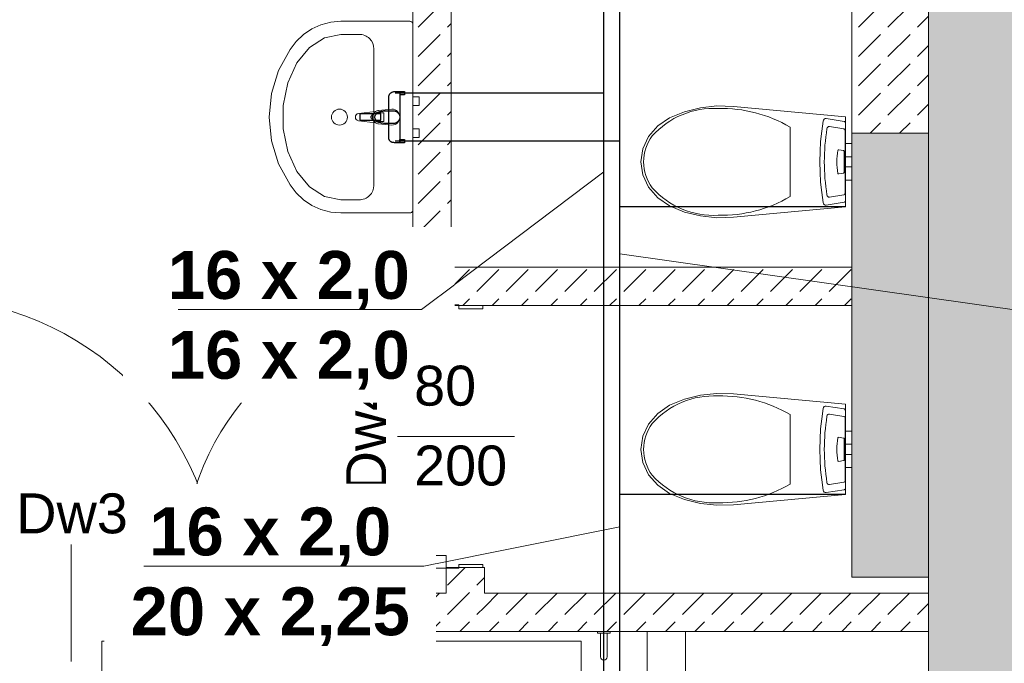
# Model space of a CAD drawing. Header units: millimetres. Extents: x 922208 to 1069538, y -182208 to -99877.
# Tile 237 of 256: x 991896 to 994978, y -137922 to -135907. Entities that reach past the tile are written whole.
import ezdxf
from ezdxf import colors
from ezdxf.entities.mleader import LeaderData, LeaderLine
from ezdxf.lldxf.tags import DXFTag
from ezdxf.math import Vec2, Vec3

# ---------------------------------------------------------------- set-up
doc = ezdxf.new("R2010")
doc.units = ezdxf.units.MM
doc.header["$MEASUREMENT"] = 0
doc.linetypes.add('DASHED2', pattern=[0.09525, 0.0635, -0.03175])
doc.linetypes.add('HIDDEN', pattern=[20, 10, -10])
for name, color, linetype, lineweight, true_color in [('IS_Działka wody ciepłej', 1, 'DASHED2', 30, 0xff0000), ('IS_Działka wody zimnej', 5, 'Continuous', 30, 0x0000ff), ('Nowe_220-A Ściany_Nr_pióra__45', 7, 'Continuous', 15, 0x40a5ff)]:
    doc.layers.add(name, color=color, linetype=linetype, lineweight=lineweight, true_color=true_color)
doc.layers.add('IS_Odbiorniki', color=7, linetype='SOLID')
for name, color, linetype, lineweight in [('IS_POWRÓT', 5, 'HIDDEN', 30), ('Nowe_0_Nr_pióra__75', 6, 'Continuous', 15), ('Nowe_220-A Ściany_Nr_pióra__1', 7, 'Continuous', 13), ('Nowe_220-A Ściany_Nr_pióra__169', 7, 'Continuous', 5), ('Nowe_220-A Ściany_Nr_pióra__19', 255, 'Continuous', 0), ('Nowe_220-A Ściany_Nr_pióra__23', 7, 'Continuous', 15), ('Nowe_220-A Ściany_Nr_pióra__27', 7, 'Continuous', 25), ('Nowe_220-A Ściany_Nr_pióra__3', 7, 'Continuous', 13), ('Nowe_220-A Ściany_Nr_pióra__7', 7, 'Continuous', 13), ('Nowe_450-K Stropy_Nr_pióra__20', 1, 'Continuous', 13), ('Nowe_450-K Stropy_Nr_pióra__27', 7, 'Continuous', 25)]:
    doc.layers.add(name, color=color, linetype=linetype, lineweight=lineweight)
doc.styles.add('I_Romans', font='arial.ttf', dxfattribs={"height": 15})
doc.styles.add('STYL_AUTOMATYCZNY_1', font='arial.ttf')
tags = doc.linetypes.add('SOLID', pattern=[10, 10, 0]).pattern_tags.tags
tags[6:7] = [DXFTag(74, 4), DXFTag(75, 0), DXFTag(340, '0'), DXFTag(46, 0.0), DXFTag(50, 0.0), DXFTag(44, 0.0), DXFTag(45, 0.0)]
tags[4:5] = [DXFTag(74, 4), DXFTag(75, 0), DXFTag(340, '0'), DXFTag(46, 0.0), DXFTag(50, 0.0), DXFTag(44, 0.0), DXFTag(45, 0.0)]
pattern_1 = [(45, (889452.8, -161761.4), (-91.92388, 91.92388), [97.5, -32.5]), (45, (889452.8, -161669.48), (-91.92388, 91.92388), [97.5, -32.5])]

# ---------------------------------------------------------------- blocks, each defined once
blk = doc.blocks.new('parter01')
at = {"layer": 'Nowe_220-A Ściany_Nr_pióra__169', "linetype": 'Continuous', "lineweight": 0}
h = blk.add_hatch(dxfattribs=at)
h.set_pattern_fill('BETON', scale=10, style=0, pattern_type=2)
h.set_pattern_definition(pattern_1)
h.paths.add_polyline_path([(993246.55073, -110130.02068), (993246.55073, -109070.02068), (993126.55073, -109070.02068), (993126.55073, -110130.02068)])
h = blk.add_hatch(dxfattribs=at)
h.set_pattern_fill('BETON', scale=10, style=0, pattern_type=2)
h.set_pattern_definition(pattern_1)
h.paths.add_polyline_path([(994500.39011, -109710.02068), (994500.39011, -109230.02068), (994740.39011, -109230.02068), (994740.39011, -109710.02068)])
h = blk.add_hatch(dxfattribs=at)
h.set_pattern_fill('BETON', scale=10, style=0, pattern_type=2)
h.set_pattern_definition(pattern_1)
h.paths.add_polyline_path([(993246.55073, -110130.02068), (993126.55073, -110250.02068), (993246.55073, -110250.02068)])
h = blk.add_hatch(dxfattribs=at)
h.set_pattern_fill('BETON', scale=10, style=0, pattern_type=2)
h.set_pattern_definition(pattern_1)
h.paths.add_polyline_path([(993126.55073, -110130.02068), (993126.55073, -110250.02068), (993246.55073, -110130.02068)])
h = blk.add_hatch(dxfattribs=at)
h.set_pattern_fill('BETON', scale=10, style=0, pattern_type=2)
h.set_pattern_definition(pattern_1)
h.paths.add_polyline_path([(993246.55073, -110250.02068), (994500.39011, -110250.02068), (994500.39011, -110130.02068), (993246.55073, -110130.02068)])
h = blk.add_hatch(dxfattribs=at)
h.set_pattern_fill('BETON', scale=10, style=0, pattern_type=2)
h.set_pattern_definition(pattern_1)
h.paths.add_polyline_path([(993230.39011, -111270.02068), (993350.39011, -111270.02068), (993350.39011, -111070.02069), (993230.39011, -111070.02069)])
h = blk.add_hatch(dxfattribs=at)
h.set_pattern_fill('BETON', scale=10, style=0, pattern_type=2)
h.set_pattern_definition(pattern_1)
h.paths.add_polyline_path([(993230.39011, -111150.02069), (992516.55073, -111150.02069), (992516.55073, -111270.02068), (993230.39011, -111270.02068)])
h = blk.add_hatch(dxfattribs=at)
h.set_pattern_fill('BETON', scale=10, style=0, pattern_type=2)
h.set_pattern_definition(pattern_1)
h.paths.add_polyline_path([(994740.39011, -111270.02068), (994740.39011, -111150.02068), (993350.39011, -111150.02068), (993350.39011, -111270.02068)])
at = {"layer": 'Nowe_220-A Ściany_Nr_pióra__19', "linetype": 'Continuous', "lineweight": 0}
for points in [[(994740.39011, -107210.02068), (994740.39011, -112850.02068), (995140.39011, -112850.02068), (995140.39011, -107210.02068)], [(994740.39011, -111100.02068), (994740.39011, -109710.02068), (994500.39011, -109710.02068), (994500.39011, -111100.02068)]]:
    blk.add_hatch(color=255, dxfattribs=at).paths.add_polyline_path(points)
at = {"layer": 'Nowe_0_Nr_pióra__75', "color": 6, "linetype": 'Continuous', "lineweight": 0}
for p, q in [((992850.0465, -109411.42478), (992802.71483, -109442.05954)), ((992901.55073, -109400.92978), (992850.0465, -109411.42478)), ((992957.80073, -109400.92978), (992901.55073, -109400.92978)), ((992802.71483, -109442.05954), (992763.39026, -109490.35222)), ((993004.67573, -109446.38432), (993004.67573, -109873.65705)), ((992763.39026, -109490.35222), (992735.25863, -109552.39043)), ((992735.25863, -109552.39043), (992720.599, -109623.1482)), ((992720.599, -109623.1482), (992720.599, -109696.89317)), ((993021.14472, -109646.42068), (993036.01532, -109646.42068)), ((993036.01532, -109646.42068), (993036.01532, -109673.62068)), ((993036.01532, -109673.62068), (993021.14472, -109673.62068)), ((994307.34698, -109800.02068), (994307.34698, -109691.07924)), ((994475.64272, -109696.96454), (994430.56729, -109689.71714)), ((992720.599, -109696.89317), (992735.25863, -109767.65094)), ((994479.32147, -109898.93194), (994479.32147, -109701.10943)), ((994480.39011, -109743.02068), (994480.39011, -109759.7156)), ((994480.39011, -109743.02068), (994500.39011, -109743.02068)), ((994500.39011, -109743.02068), (994500.39011, -109759.7156)), ((992735.25863, -109767.65094), (992763.39026, -109829.68915)), ((994474.97699, -109764.67333), (994459.51589, -109762.18786)), ((994476.23873, -109833.66915), (994476.23873, -109766.37221)), ((994480.39011, -109759.7156), (994480.39011, -109784.02068)), ((994480.39011, -109784.02068), (994480.39011, -109788.70698)), ((994480.39011, -109784.02068), (994500.39011, -109784.02068)), ((994500.39011, -109759.7156), (994500.39011, -109784.02068)), ((994500.39011, -109784.02068), (994500.39011, -109788.70698)), ((994307.34612, -109908.96261), (994307.34698, -109800.02068)), ((994480.39011, -109788.70698), (994480.39011, -109800.02068)), ((994480.39011, -109800.02068), (994480.39011, -109811.33439)), ((994480.39011, -109811.33439), (994480.39011, -109816.02068)), ((994500.39011, -109788.70698), (994500.39011, -109800.02068)), ((994500.39011, -109800.02068), (994500.39011, -109811.33439)), ((994500.39011, -109811.33439), (994500.39011, -109816.02068)), ((992763.39026, -109829.68915), (992802.71483, -109877.98183)), ((994459.51589, -109837.85351), (994474.97699, -109835.36804)), ((994480.39011, -109816.02068), (994500.39011, -109816.02068)), ((994480.39011, -109816.02068), (994480.39011, -109840.32577)), ((994480.39011, -109840.32577), (994480.39011, -109857.02068)), ((994500.39011, -109816.02068), (994500.39011, -109840.32577)), ((994500.39011, -109840.32577), (994500.39011, -109857.02068)), ((994480.39011, -109857.02068), (994500.39011, -109857.02068)), ((992802.71483, -109877.98183), (992850.0465, -109908.61659)), ((994430.56729, -109910.32423), (994475.64272, -109903.07682)), ((992850.0465, -109908.61659), (992901.55073, -109919.11159)), ((992901.55073, -109919.11159), (992957.80073, -109919.11159)), ((994307.34698, -110700.02068), (994307.34698, -110591.07924)), ((994475.64272, -110596.96454), (994430.56729, -110589.71714)), ((994479.32147, -110798.93194), (994479.32147, -110601.10943)), ((994480.39011, -110643.02068), (994480.39011, -110659.7156)), ((994480.39011, -110643.02068), (994500.39011, -110643.02068)), ((994500.39011, -110643.02068), (994500.39011, -110659.7156)), ((994474.97699, -110664.67333), (994459.51589, -110662.18786)), ((994476.23873, -110733.66915), (994476.23873, -110666.37221)), ((994480.39011, -110659.7156), (994480.39011, -110684.02068)), ((994500.39011, -110659.7156), (994500.39011, -110684.02068)), ((994307.34612, -110808.96261), (994307.34698, -110700.02068)), ((994480.39011, -110684.02068), (994480.39011, -110688.70698)), ((994480.39011, -110684.02068), (994500.39011, -110684.02068)), ((994480.39011, -110688.70698), (994480.39011, -110700.02068)), ((994480.39011, -110700.02068), (994480.39011, -110711.33439)), ((994500.39011, -110684.02068), (994500.39011, -110688.70698)), ((994500.39011, -110688.70698), (994500.39011, -110700.02068)), ((994500.39011, -110700.02068), (994500.39011, -110711.33439)), ((994459.51589, -110737.85351), (994474.97699, -110735.36804)), ((994480.39011, -110711.33439), (994480.39011, -110716.02068)), ((994480.39011, -110716.02068), (994500.39011, -110716.02068)), ((994480.39011, -110716.02068), (994480.39011, -110740.32577)), ((994500.39011, -110711.33439), (994500.39011, -110716.02068)), ((994500.39011, -110716.02068), (994500.39011, -110740.32577)), ((994480.39011, -110740.32577), (994480.39011, -110757.02068)), ((994480.39011, -110757.02068), (994500.39011, -110757.02068)), ((994500.39011, -110740.32577), (994500.39011, -110757.02068)), ((994430.56729, -110810.32423), (994475.64272, -110803.07682)), ((993734.39011, -111275.02068), (993714.39011, -111275.02068))]:
    blk.add_line(p, q, dxfattribs=at)
for points in [[(992901.55073, -109960.02068), (993117.17573, -109960.02068), (993118.80368, -109959.88257), (993120.38217, -109959.47244), (993121.86323, -109958.80273), (993123.20186, -109957.89382), (993124.3574, -109956.7733), (993125.29472, -109955.47523), (993125.98535, -109954.03905), (993126.4083, -109952.5084), (993126.55073, -109950.92978), (993126.55073, -109660.02068), (993126.55073, -109369.11159), (993126.4083, -109367.53297), (993125.98535, -109366.00232), (993125.29472, -109364.56614), (993124.3574, -109363.26807), (993123.20186, -109362.14755), (993121.86323, -109361.23864), (993120.38217, -109360.56893), (993118.80368, -109360.1588), (993117.17573, -109360.02068), (992901.55073, -109360.02068), (992869.78621, -109362.68512), (992838.96535, -109370.59927), (992810.00379, -109383.52802), (992783.76193, -109401.08728), (992761.01935, -109422.7554), (992742.4517, -109447.88865), (992706.31008, -109513.96484), (992684.06179, -109585.581), (992676.55073, -109660.02068), (992684.06179, -109734.46037), (992706.31008, -109806.07652), (992742.4517, -109872.15272), (992761.01935, -109897.28597), (992783.76193, -109918.95409), (992810.00379, -109936.51335), (992838.96535, -109949.4421), (992869.78621, -109957.35625)], [(993126.55073, -109596.52068), (993126.55073, -109623.52068), (993146.55073, -109623.52068), (993146.55073, -109596.52068)], [(994026.96471, -109630.59704), (993977.21804, -109643.00216), (993930.28, -109662.02306), (993893.08443, -109687.62084), (993864.56632, -109720.66364), (993846.60656, -109758.97215), (993840.38954, -109800.02068), (993846.60656, -109841.06922), (993864.56632, -109879.37773), (993893.08443, -109912.42053), (993930.28, -109938.01831), (993977.21804, -109957.03921), (994026.96471, -109969.44433), (994078.31053, -109974.93206), (994130.00711, -109973.36899), (994480.39011, -109940.99548), (994480.39011, -109659.04589), (994130.00711, -109626.67238), (994078.31053, -109625.10931)], [(994406.38705, -109704.20341), (994403.06931, -109736.01561), (994401.0755, -109767.98005), (994400.41037, -109800.02068), (994401.0755, -109832.06132), (994403.06931, -109864.02576), (994406.38705, -109895.83796), (994411.02083, -109927.42227), (994412.20886, -109930.92449), (994414.41605, -109933.66095), (994417.32867, -109935.24268), (994420.53271, -109935.44485), (994476.71165, -109926.41218), (994478.15503, -109925.85887), (994479.34123, -109924.7454), (994480.11927, -109923.21351), (994480.39011, -109921.45818), (994480.39011, -109678.58319), (994480.11927, -109676.82786), (994479.34123, -109675.29597), (994478.15503, -109674.1825), (994476.71165, -109673.62919), (994420.53271, -109664.59652), (994417.32867, -109664.79869), (994414.41605, -109666.38042), (994412.20886, -109669.11688), (994411.02083, -109672.6191)], [(993126.55073, -109696.52068), (993126.55073, -109723.52068), (993146.55073, -109723.52068), (993146.55073, -109696.52068)], [(994026.96471, -110530.59704), (993977.21804, -110543.00216), (993930.28, -110562.02306), (993893.08443, -110587.62084), (993864.56632, -110620.66364), (993846.60656, -110658.97215), (993840.38954, -110700.02068), (993846.60656, -110741.06922), (993864.56632, -110779.37773), (993893.08443, -110812.42053), (993930.28, -110838.01831), (993977.21804, -110857.03921), (994026.96471, -110869.44433), (994078.31053, -110874.93206), (994130.00711, -110873.36899), (994480.39011, -110840.99548), (994480.39011, -110559.04589), (994130.00711, -110526.67238), (994078.31053, -110525.10931)], [(994406.38705, -110604.20341), (994403.06931, -110636.01561), (994401.0755, -110667.98005), (994400.41037, -110700.02068), (994401.0755, -110732.06132), (994403.06931, -110764.02576), (994406.38705, -110795.83796), (994411.02083, -110827.42227), (994412.20886, -110830.92449), (994414.41605, -110833.66095), (994417.32867, -110835.24268), (994420.53271, -110835.44485), (994476.71165, -110826.41218), (994478.15503, -110825.85887), (994479.34123, -110824.7454), (994480.11927, -110823.21351), (994480.39011, -110821.45818), (994480.39011, -110578.58319), (994480.11927, -110576.82786), (994479.34123, -110575.29597), (994478.15503, -110574.1825), (994476.71165, -110573.62919), (994420.53271, -110564.59652), (994417.32867, -110564.79869), (994414.41605, -110566.38042), (994412.20886, -110569.11688), (994411.02083, -110572.6191)], [(993860.39011, -111433.02068), (993860.39011, -111270.02068), (993980.39011, -111270.02068), (993980.39011, -111433.02068)]]:
    blk.add_lwpolyline(points, close=True, dxfattribs=at)
for points in [[(993060.92573, -109635.02068), (993018.97292, -109639.02068, 0.1210195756), (993009.45947, -109642.29092), (992956.52573, -109648.92068, 0.8825662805), (992956.52573, -109671.12068), (993009.45947, -109677.75045, 0.1210195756), (993018.97292, -109681.02068), (993060.92573, -109685.02068, 1)], [(993744.39011, -111270.02068), (993704.39011, -111270.02068), (993704.39011, -111275.02068), (993714.39011, -111275.02068), (993714.39011, -111350.02068, 1), (993734.39011, -111350.02068), (993734.39011, -111275.02068), (993744.39011, -111275.02068)]]:
    blk.add_lwpolyline(points, format="xyb", close=True, dxfattribs=at)
blk.add_circle((992896.87073, -109660.02068), 25, dxfattribs=at)
for centre, radius, start, end in [((993020.87284, -109660.02068), 21.08577, 122.77102538, 237.22897462), ((993021.14472, -109660.02068), 13.6, 90, 270)]:
    blk.add_arc(centre, radius, start, end, dxfattribs=at)
for centre, major_axis, ratio, start_param, end_param in [((992957.80073, -109446.38432), (46.875, 0), 0.9696969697, 0, 1.5707963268), ((994068.08663, -109889.48117), (257.05591, 0), 0.9993765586, 1.5150650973, 2.4156536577), ((994092.45323, -110058.11614), (425.51562, 0), 0.9993765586, 1.0413915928, 1.594412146), ((994429.49038, -109697.41523), (0, 7.8014), 0.8510638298, 6.1202689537, 7.720389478), ((993987.6349, -109800.8335), (138.60813, 0), 0.9993765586, 2.5090881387, 3.1357319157), ((994879.42367, -109800.02068), (0, 546.32491), 0.8510638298, 1.3799272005, 1.7616654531), ((994475.74478, -109701.16583), (0, 4.203), 0.8510638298, 4.7258079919, 6.3117214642), ((994615.51561, -109800.02068), (0, 189.78876), 0.8510638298, 1.3799219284, 1.7616707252), ((994459.17719, -109764.97187), (0, 2.8123), 0.8510638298, 6.1411985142, 7.5065936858), ((994474.77915, -109766.37252), (0, 1.71502), 0.8510638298, 4.7125655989, 6.1472157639), ((993987.63187, -109799.20885), (138.6051, 0), 0.9993765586, 3.1474535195, 3.7740972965), ((994459.17719, -109835.0695), (0, 2.8123), 0.8510638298, 1.9181842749, 3.2835794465), ((994474.77915, -109833.66885), (0, 1.71502), 0.8510638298, 3.2775621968, 4.7122123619), ((992957.80073, -109873.65705), (46.875, 0), 0.9696969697, 4.7123889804, 6.2831853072), ((994068.08663, -109710.5602), (257.05581, 0), 0.9993765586, 3.867527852, 4.7681164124), ((994429.49038, -109902.62614), (0, 7.8014), 0.8510638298, 1.7043884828, 3.3045090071), ((994475.74478, -109898.87554), (0, 4.203), 0.8510638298, 3.1130564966, 4.6989699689), ((994092.45323, -109541.92523), (425.5156, 0), 0.9993765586, 4.6887708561, 5.2417914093), ((994068.08663, -110789.48117), (257.05591, 0), 0.9993765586, 1.5150650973, 2.4156536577), ((994092.45323, -110958.11614), (425.51562, 0), 0.9993765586, 1.0413915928, 1.594412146), ((994879.42367, -110700.02068), (0, 546.32491), 0.8510638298, 1.3799272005, 1.7616654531), ((994429.49038, -110597.41523), (0, 7.8014), 0.8510638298, 6.1202689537, 7.720389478), ((994475.74478, -110601.16583), (0, 4.203), 0.8510638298, 4.7258079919, 6.3117214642), ((993987.6349, -110700.8335), (138.60813, 0), 0.9993765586, 2.5090881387, 3.1357319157), ((994615.51561, -110700.02068), (0, 189.78876), 0.8510638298, 1.3799219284, 1.7616707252), ((994459.17719, -110664.97187), (0, 2.8123), 0.8510638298, 6.1411985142, 7.5065936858), ((994474.77915, -110666.37252), (0, 1.71502), 0.8510638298, 4.7125655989, 6.1472157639), ((993987.63187, -110699.20885), (138.6051, 0), 0.9993765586, 3.1474535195, 3.7740972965), ((994459.17719, -110735.0695), (0, 2.8123), 0.8510638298, 1.9181842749, 3.2835794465), ((994474.77915, -110733.66885), (0, 1.71502), 0.8510638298, 3.2775621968, 4.7122123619), ((994068.08663, -110610.5602), (257.05581, 0), 0.9993765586, 3.867527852, 4.7681164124), ((994475.74478, -110798.87554), (0, 4.203), 0.8510638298, 3.1130564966, 4.6989699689), ((994092.45323, -110441.92523), (425.5156, 0), 0.9993765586, 4.6887708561, 5.2417914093), ((994429.49038, -110802.62614), (0, 7.8014), 0.8510638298, 1.7043884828, 3.3045090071)]:
    blk.add_ellipse(centre, major_axis=major_axis, ratio=ratio, start_param=start_param, end_param=end_param, dxfattribs=at)
at = {"layer": 'Nowe_220-A Ściany_Nr_pióra__1', "color": 7, "linetype": 'Continuous', "lineweight": 0, "flags": 128}
blk.add_lwpolyline([(994500.39011, -109710.02068), (994740.39011, -109710.02068), (994740.39011, -109230.02068), (994500.39011, -109230.02068)], close=True, dxfattribs=at)
at = {"layer": 'Nowe_220-A Ściany_Nr_pióra__23', "color": 7, "linetype": 'Continuous', "lineweight": 0}
for p, q in [((993270.39011, -110248.02068), (993230.39011, -110248.02068)), ((993230.39011, -110248.02068), (993230.39011, -110250.02068)), ((993230.39011, -110250.02068), (993345.39011, -110250.02068)), ((993270.39011, -110260.02068), (993270.39011, -110248.02068)), ((993345.39011, -110260.02068), (993270.39011, -110260.02068)), ((993345.39011, -110250.02068), (993345.39011, -110260.02068)), ((993345.39011, -111070.02068), (993230.39011, -111070.02068)), ((993230.39011, -111070.02068), (993230.39011, -111072.02068)), ((993230.39011, -111072.02068), (993270.39011, -111072.02068)), ((993270.39011, -111072.02068), (993270.39011, -111060.02068)), ((993270.39011, -111060.02068), (993345.39011, -111060.02068)), ((993345.39011, -111060.02068), (993345.39011, -111070.02068)), ((992518.55073, -111150.02068), (992516.55073, -111150.02068)), ((992516.55073, -111150.02068), (992516.55073, -111265.02068)), ((992518.55073, -111190.02068), (992518.55073, -111150.02068)), ((992506.55073, -111265.02068), (992506.55073, -111190.02068)), ((992506.55073, -111190.02068), (992518.55073, -111190.02068)), ((992516.55073, -111265.02068), (992506.55073, -111265.02068))]:
    blk.add_line(p, q, dxfattribs=at)
at = {"layer": 'Nowe_220-A Ściany_Nr_pióra__27', "color": 7, "linetype": 'Continuous', "lineweight": 0}
for p, q in [((993230.39011, -110250.02068), (993345.39011, -110250.02068)), ((993230.39011, -110250.02068), (993345.39011, -110250.02068)), ((993230.39011, -110250.02068), (993345.39011, -110250.02068)), ((993345.39011, -110250.02068), (993350.39011, -110250.02068)), ((993345.39011, -110250.02068), (993350.39011, -110250.02068)), ((993230.39011, -111070.02068), (993345.39011, -111070.02068)), ((993230.39011, -111070.02068), (993345.39011, -111070.02068)), ((993230.39011, -111070.02068), (993345.39011, -111070.02068)), ((993345.39011, -111070.02068), (993350.39011, -111070.02068)), ((993345.39011, -111070.02068), (993350.39011, -111070.02068)), ((992516.55073, -111150.02068), (992516.55073, -111265.02068)), ((992516.55073, -111150.02068), (992516.55073, -111265.02068)), ((992516.55073, -111150.02068), (992516.55073, -111265.02068)), ((992516.55073, -111265.02068), (992516.55073, -111270.02068)), ((992516.55073, -111265.02068), (992516.55073, -111270.02068))]:
    blk.add_line(p, q, dxfattribs=at)
for points in [[(994740.39011, -107100.02068), (994740.39011, -112610.02068)], [(993126.55073, -109070.02068), (993126.55073, -110250.02068)], [(993246.55073, -110130.02068), (993246.55073, -109230.02068)], [(994500.39011, -109710.02068), (994500.39011, -111100.02068), (994740.39011, -111100.02068)], [(994740.39011, -110280.02068), (994740.39011, -109710.02068)], [(994500.39011, -110130.02068), (993246.55073, -110130.02068)], [(994500.39011, -110250.02068), (994500.39011, -110130.02068)], [(993126.55073, -110250.02068), (993230.39011, -110250.02068)], [(993350.39011, -110250.02068), (994500.39011, -110250.02068)], [(994740.39011, -111100.02068), (994740.39011, -110400.02068)], [(993230.39011, -111070.02069), (993230.39011, -111150.02068)], [(993350.39011, -111150.02068), (993350.39011, -111070.02069)], [(993230.39011, -111150.02068), (992516.55071, -111150.02068)], [(994740.39011, -111150.02068), (993350.39011, -111150.02068)], [(994740.39011, -111270.02068), (994740.39011, -111150.02068)], [(992516.55071, -111270.02068), (993230.39011, -111270.02068)], [(993230.39011, -111270.02068), (993350.39011, -111270.02068)], [(993350.39011, -111270.02068), (994740.39011, -111270.02068)]]:
    blk.add_lwpolyline(points, dxfattribs=at)
at = {"layer": 'Nowe_220-A Ściany_Nr_pióra__3', "color": 7, "linetype": 'Continuous', "lineweight": 0}
for p, q in [((993230.39011, -111032.02068), (992406.39011, -111032.02068)), ((992406.39011, -111032.02068), (992406.39011, -111072.02068)), ((993230.39011, -111072.02068), (993230.39011, -111032.02068)), ((992406.39011, -111072.02068), (993230.39011, -111072.02068))]:
    blk.add_line(p, q, dxfattribs=at)
for centre, radius, start, end in [((991594.55073, -111150.02068), 924, 0, 90), ((993230.39011, -111072.02068), 824, 90, 180)]:
    blk.add_arc(centre, radius, start, end, dxfattribs=at)
at = {"layer": 'Nowe_220-A Ściany_Nr_pióra__45', "color": 161, "linetype": 'Continuous', "lineweight": 0, "true_color": 0x40a5ff}
for p, q in [((993078.60439, -110660.02068), (993444.99068, -110660.02068)), ((992056.55073, -110998.23497), (992056.55073, -111364.62126))]:
    blk.add_line(p, q, dxfattribs=at)
at = {"layer": 'Nowe_450-K Stropy_Nr_pióra__20', "color": 1, "linetype": 'Continuous', "lineweight": 0, "flags": 128}
blk.add_lwpolyline([(992153.47205, -112800.02068), (993653.47205, -112800.02068), (993653.47205, -111300.02068), (992153.47205, -111300.02068)], close=True, dxfattribs=at)
at = {"layer": 'Nowe_450-K Stropy_Nr_pióra__27', "color": 7, "linetype": 'Continuous', "lineweight": 0, "flags": 128}
for points in [[(994500.39011, -109710.02068), (994740.39011, -109710.02068)], [(994500.39011, -111100.02068), (994740.39011, -111100.02068)]]:
    blk.add_lwpolyline(points, dxfattribs=at)
at = {"layer": 'Nowe_220-A Ściany_Nr_pióra__7', "color": 7, "linetype": 'Continuous', "lineweight": 0, "char_height": 125, "attachment_point": 7, "style": 'STYL_AUTOMATYCZNY_1'}
for s, insert in [('\\A1;{\\pql;\\pt0;\\fArial|b0|i0|c238|p0;\\W1.000000;80\\fArial|b0|i0|c238|p0;\\W1.000000;\\A1{\\H.66x;\\S^  ;}\\fArial|b0|i0|c238|p0;\\W1.000000;\\fArial|b0|i0|c238|p0;\\W1.000000;}', (993130.39011, -110599.61289)), ('\\A1;{\\pql;\\pt0;\\fArial|b0|i0|c238|p0;\\W1.000000;200\\fArial|b0|i0|c238|p0;\\W1.000000;\\A1{\\H.66x;\\S^  ;}\\fArial|b0|i0|c238|p0;\\W1.000000;\\fArial|b0|i0|c238|p0;\\W1.000000;}', (993130.39011, -110849.61289)), ('\\A1;{\\pql;\\pt0;\\fArial|b0|i0|c238|p0;\\W1.000000;Dw3\\fArial|b0|i0|c238|p0;\\W1.000000;\\fArial|b0|i0|c238|p0;\\W1.000000;\\fArial|b0|i0|c238|p0;\\W1.000000;}', (991885.08023, -110964.69659))]:
    blk.add_mtext(s, dxfattribs=dict(at, insert=insert))
at = {"layer": 'Nowe_220-A Ściany_Nr_pióra__7', "color": 7, "linetype": 'Continuous', "lineweight": 0, "insert": (993042.88967, -110831.49118), "char_height": 125, "attachment_point": 7, "rotation": 90, "style": 'STYL_AUTOMATYCZNY_1'}
blk.add_mtext('\\A1;{\\pql;\\pt0;\\fArial|b0|i0|c238|p0;\\W1.000000;Dw4\\fArial|b0|i0|c238|p0;\\W1.000000;\\fArial|b0|i0|c238|p0;\\W1.000000;\\fArial|b0|i0|c238|p0;\\W1.000000;}', dxfattribs=at)
blk = doc.blocks.new('kran')
at = {"layer": 'IS_Odbiorniki'}
for p, q in [((66380.1, 49449.8), (66360.1, 49449.8)), ((66360.1, 49449.8), (66360.1, 49384.8)), ((66380.1, 49384.8), (66380.1, 49449.8)), ((66380.1, 49449.8), (66380.1, 49449.8)), ((66360.1, 49384.8), (66380.1, 49384.8)), ((66290.1, 49309.8), (66290.1, 49324.8)), ((66290.1, 49324.8), (66300.1, 49324.8)), ((66300.1, 49324.8), (66300.1, 49309.8)), ((66440.1, 49309.8), (66440.1, 49324.8)), ((66450.1, 49324.8), (66450.1, 49309.8)), ((66300.1, 49309.8), (66290.1, 49309.8)), ((66450.1, 49309.8), (66440.1, 49309.8))]:
    blk.add_line(p, q, dxfattribs=at)
for points, knots in [([(66350.1, 49364.8), (66350.1, 49367), (66350.3, 49371.5), (66351, 49378.2), (66352.1, 49384.6), (66353.5, 49390.7), (66355.3, 49396.4), (66357.3, 49401.5), (66359.5, 49405.9), (66361.9, 49409.6), (66364.5, 49412.4), (66367.2, 49414.3), (66369.2, 49414.8), (66370.1, 49414.8)], [0, 0, 0, 0, 0.680365, 1.352598, 2.007974, 2.637404, 3.231713, 3.781963, 4.279934, 4.718988, 5.095816, 5.41425, 5.692788, 5.692788, 5.692788, 5.692788]), ([(66370.1, 49414.8), (66371.1, 49414.8), (66373.1, 49414.3), (66375.8, 49412.4), (66378.3, 49409.6), (66380.7, 49405.9), (66383, 49401.5), (66385, 49396.4), (66386.7, 49390.7), (66388.2, 49384.6), (66389.3, 49378.2), (66390, 49371.5), (66390.1, 49367), (66390.1, 49364.8)], [0, 0, 0, 0, 0.278538, 0.596972, 0.9738, 1.412854, 1.910826, 2.461075, 3.055384, 3.684814, 4.34019, 5.012423, 5.692788, 5.692788, 5.692788, 5.692788]), ([(66290.1, 49339.8), (66290.1, 49341), (66290.2, 49343.5), (66290.6, 49346.9), (66291.2, 49349.8), (66292.2, 49352.4), (66293.6, 49354.5), (66295.4, 49356.3), (66297.5, 49357.6), (66300.1, 49358.6), (66303, 49359.3), (66306.4, 49359.7), (66308.8, 49359.8), (66310.1, 49359.8)], [0, 0, 0, 0, 0.384885, 0.724568, 1.024891, 1.293879, 1.542296, 1.783488, 2.031905, 2.300893, 2.601217, 2.940899, 3.325784, 3.325784, 3.325784, 3.325784]), ([(66310.1, 49359.8), (66313.1, 49359.8), (66319.4, 49359.8), (66329.4, 49359.8), (66340.4, 49359.8), (66352, 49359.8), (66364, 49359.8), (66376.2, 49359.8), (66388.2, 49359.8), (66399.9, 49359.8), (66410.8, 49359.8), (66420.8, 49359.8), (66427.2, 49359.8), (66430.1, 49359.8)], [0, 0, 0, 0, 0.888054, 1.897821, 3.002254, 4.174305, 5.386927, 6.613073, 7.825695, 8.997746, 10.102179, 11.111946, 12, 12, 12, 12]), ([(66350.1, 49344.8), (66350.1, 49345.2), (66350.1, 49346.1), (66350.1, 49347.5), (66350.1, 49349), (66350.1, 49350.5), (66350.1, 49352.1), (66350.1, 49353.8), (66350.1, 49355.6), (66350.1, 49357.7), (66350.1, 49359.8), (66350.1, 49362.2), (66350.1, 49363.9), (66350.1, 49364.8)], [0, 0, 0, 0, 0.136739, 0.275733, 0.419234, 0.569497, 0.728775, 0.899324, 1.083396, 1.283246, 1.501127, 1.739294, 2, 2, 2, 2]), ([(66370.1, 49324.8), (66369.2, 49324.8), (66367.4, 49324.9), (66364.7, 49325.6), (66362.1, 49326.7), (66359.7, 49328.2), (66357.4, 49330), (66355.3, 49332), (66353.6, 49334.3), (66352.1, 49336.7), (66351, 49339.3), (66350.3, 49342), (66350.1, 49343.8), (66350.1, 49344.8)], [0, 0, 0, 0, 0.273037, 0.549292, 0.830058, 1.115075, 1.403036, 1.692041, 1.980001, 2.265018, 2.545785, 2.82204, 3.095076, 3.095076, 3.095076, 3.095076]), ([(66390.1, 49344.8), (66390.1, 49343.8), (66390, 49342), (66389.3, 49339.3), (66388.1, 49336.7), (66386.7, 49334.3), (66384.9, 49332), (66382.9, 49330), (66380.6, 49328.2), (66378.1, 49326.7), (66375.6, 49325.6), (66372.9, 49324.9), (66371, 49324.8), (66370.1, 49324.8)], [0, 0, 0, 0, 0.273037, 0.549292, 0.830058, 1.115075, 1.403036, 1.692041, 1.980001, 2.265018, 2.545785, 2.82204, 3.095076, 3.095076, 3.095076, 3.095076]), ([(66390.1, 49364.8), (66390.1, 49364.3), (66390.1, 49363.2), (66390.1, 49361.5), (66390.1, 49359.7), (66390.1, 49357.8), (66390.1, 49355.8), (66390.1, 49353.7), (66390.1, 49351.7), (66390.1, 49349.8), (66390.1, 49348), (66390.1, 49346.3), (66390.1, 49345.3), (66390.1, 49344.8)], [0, 0, 0, 0, 0.148009, 0.316304, 0.500376, 0.695718, 0.897821, 1.102179, 1.304282, 1.499624, 1.683696, 1.851991, 2, 2, 2, 2]), ([(66430.1, 49359.8), (66431, 49359.8), (66432.8, 49359.7), (66435.5, 49359.3), (66438.1, 49358.6), (66440.6, 49357.6), (66442.9, 49356.2), (66444.9, 49354.5), (66446.7, 49352.4), (66448.2, 49349.9), (66449.3, 49346.9), (66450, 49343.5), (66450.1, 49341), (66450.1, 49339.8)], [0, 0, 0, 0, 0.272276, 0.542692, 0.810227, 1.07504, 1.338798, 1.604973, 1.87895, 2.16785, 2.480019, 2.824368, 3.209791, 3.209791, 3.209791, 3.209791]), ([(66290.1, 49324.8), (66290.1, 49324.8), (66290.1, 49325), (66290.1, 49325.3), (66290.1, 49326), (66290.1, 49326.8), (66290.1, 49327.9), (66290.1, 49329.3), (66290.1, 49330.9), (66290.1, 49332.8), (66290.1, 49334.9), (66290.1, 49337.2), (66290.1, 49338.9), (66290.1, 49339.8)], [0, 0, 0, 0, 0.012397, 0.049587, 0.11157, 0.198347, 0.309917, 0.446281, 0.607438, 0.793388, 1.004132, 1.239669, 1.5, 1.5, 1.5, 1.5]), ([(66450.1, 49324.8), (66446.5, 49324.8), (66438.6, 49324.8), (66425.7, 49324.8), (66411, 49324.8), (66395.2, 49324.8), (66378.6, 49324.8), (66361.7, 49324.8), (66345.1, 49324.8), (66329.2, 49324.8), (66314.6, 49324.8), (66301.7, 49324.8), (66293.7, 49324.8), (66290.1, 49324.8)], [0, 0, 0, 0, 1.082645, 2.38843, 3.867769, 5.471074, 7.14876, 8.85124, 10.528926, 12.132231, 13.61157, 14.917355, 16, 16, 16, 16]), ([(66450.1, 49339.8), (66450.1, 49338.9), (66450.1, 49337.2), (66450.1, 49334.9), (66450.1, 49332.8), (66450.1, 49330.9), (66450.1, 49329.3), (66450.1, 49327.9), (66450.1, 49326.8), (66450.1, 49326), (66450.1, 49325.3), (66450.1, 49325), (66450.1, 49324.8), (66450.1, 49324.8)], [0, 0, 0, 0, 0.260331, 0.495868, 0.706612, 0.892562, 1.053719, 1.190083, 1.301653, 1.38843, 1.450413, 1.487603, 1.5, 1.5, 1.5, 1.5])]:
    blk.add_open_spline(points, degree=3, knots=knots, dxfattribs=at)
blk = doc.blocks.new('_None')

msp = doc.modelspace()

# ---------------------------------------------------------------- block references
at = {"layer": 'IS_POWRÓT', "color": 27, "linetype": 'ByBlock', "lineweight": 30}
msp.add_blockref('parter01', (0, -26552.1), dxfattribs=at)

# ---------------------------------------------------------------- next in the draw order: linework, layer by layer
at = {"layer": 'IS_Działka wody ciepłej', "ltscale": 20}
for points in [[(994598.3, -139282.1), (994598.3, -138964.2), (993724.4, -138964.2), (993724.4, -134215.1), (994650, -134215.3)], [(993724.4, -136137.1), (993422.5, -136137.1), (993070.8, -136137.1)]]:
    msp.add_lwpolyline(points, dxfattribs=at)
at = {"layer": 'IS_Działka wody zimnej', "ltscale": 1000}
for p, q in [((994480.4, -136493.1), (993774.4, -136493.1)), ((994480.4, -137393.1), (993774.4, -137393.1))]:
    msp.add_line(p, q, dxfattribs=at)
for points in [[(994648.3, -139282.1), (994648.3, -138914.2), (993774.4, -138914.2), (993774.4, -134364.9), (994650, -134365.2)], [(993774.4, -136287.1), (993372.5, -136287.1), (993070.8, -136287.1)]]:
    msp.add_lwpolyline(points, dxfattribs=at)

# ---------------------------------------------------------------- next in the draw order: block references
at = {"rotation": 89.99999956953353}
msp.add_blockref('kran', (1042410.7, -202582.2), dxfattribs=at)

# ---------------------------------------------------------------- next in the draw order: leaders
at = {"layer": 'IS_Działka wody ciepłej', "linetype": 'Continuous', "ltscale": 20}
ml = msp.add_multileader_mtext('Standard', dxfattribs=at)
ml.set_content('{\\fArial|b1|i0|c0|p34;\\C256;16 x 2,0\\P\\C5;16 x 2,0}', color=7, style='I_Romans')
ml.set_leader_properties(color=7, linetype='Continuous', lineweight=13)
ml.set_arrow_properties(name='NONE')
ml.build(insert=Vec2(0, 0))
ml.multileader.update_dxf_attribs({"has_dogleg": 0, "text_left_attachment_type": 6, "text_right_attachment_type": 6, "dogleg_length": 0.36, "arrow_head_size": 40})
ctx = ml.context
ctx.base_point, ctx.char_height, ctx.arrow_head_size, ctx.landing_gap_size, ctx.plane_origin = Vec3(992322.9, -136814.5), 150, 40, 50, Vec3(988528.8, -144794.4)
ctx.left_attachment, ctx.right_attachment, ctx.text_align_type = 6, 6, 1
notes = []
notes.append((ctx, [(0, (1, 1, 0), (993157, -136814.5), (-1, 0), 3.6, [(0, [(993724.4, -136383.3)], 256, [])])]))
ctx.mtext.insert, ctx.mtext.width, ctx.mtext.defined_height, ctx.mtext.alignment, ctx.mtext.flow_direction = Vec3(992738.2, -136631.1), 888.475, 300, 2, 5
ctx.mtext.has_bg_fill, ctx.mtext.bg_color, ctx.mtext.bg_scale_factor, ctx.mtext.bg_transparency, ctx.mtext.use_window_bg_color = 1, -1027028792, 1.5, 0, 1
ml = msp.add_multileader_mtext('Standard', dxfattribs=at)
ml.set_content('{\\fArial|b1|i0|c0|p34;\\C256;16 x 2,0\\P\\C5;20 x 2,25}', color=7, style='I_Romans')
ml.set_leader_properties(color=7, linetype='Continuous', lineweight=13)
ml.set_arrow_properties(name='NONE')
ml.build(insert=Vec2(0, 0))
ml.multileader.update_dxf_attribs({"has_dogleg": 0, "text_left_attachment_type": 6, "text_right_attachment_type": 6, "dogleg_length": 0.36, "arrow_head_size": 40})
ctx = ml.context
ctx.base_point, ctx.char_height, ctx.arrow_head_size, ctx.landing_gap_size, ctx.plane_origin = Vec3(995142.7, -136834.2), 150, 40, 50, Vec3(991348.6, -144814.1)
ctx.left_attachment, ctx.right_attachment, ctx.text_align_type = 6, 6, 1
notes.append((ctx, [(0, (1, 1, 0), (995139.1, -136834.2), (1, 0), 3.6, [(0, [(993774.4, -136639.6)], 256, [])])]))
ctx.mtext.insert, ctx.mtext.width, ctx.mtext.defined_height, ctx.mtext.alignment, ctx.mtext.flow_direction = Vec3(995623.9, -136650.8), 888.475, 300, 2, 5
ctx.mtext.has_bg_fill, ctx.mtext.bg_color, ctx.mtext.bg_scale_factor, ctx.mtext.bg_transparency, ctx.mtext.use_window_bg_color = 1, -1027028792, 1.5, 0, 1
ml = msp.add_multileader_mtext('Standard', dxfattribs=at)
ml.set_content('{\\fArial|b1|i0|c0|p34;\\C256;16 x 2,0\\P\\C5;20 x 2,25}', color=7, style='I_Romans')
ml.set_leader_properties(color=7, linetype='Continuous', lineweight=13)
ml.set_arrow_properties(name='NONE')
ml.build(insert=Vec2(0, 0))
ml.multileader.update_dxf_attribs({"has_dogleg": 0, "text_left_attachment_type": 6, "text_right_attachment_type": 6, "dogleg_length": 0.36, "arrow_head_size": 40})
ctx = ml.context
ctx.base_point, ctx.char_height, ctx.arrow_head_size, ctx.landing_gap_size, ctx.plane_origin = Vec3(992199, -137617.5), 150, 40, 50, Vec3(988578.8, -145906)
ctx.left_attachment, ctx.right_attachment, ctx.text_align_type = 6, 6, 1
notes.append((ctx, [(0, (1, 1, 0), (993164.9, -137617.5), (-1, 0), 3.6, [(0, [(993774.4, -137494.9)], 256, [])])]))
ctx.mtext.insert, ctx.mtext.width, ctx.mtext.defined_height, ctx.mtext.alignment, ctx.mtext.flow_direction = Vec3(992680.1, -137434.1), 888.475, 300, 2, 5
ctx.mtext.has_bg_fill, ctx.mtext.bg_color, ctx.mtext.bg_scale_factor, ctx.mtext.bg_transparency, ctx.mtext.use_window_bg_color = 1, -1027028792, 1.5, 0, 1
for ctx, leaders in notes:
    for number, flags, end, landing, length, lines in leaders:
        leader = LeaderData()
        leader.index, (leader.has_last_leader_line, leader.has_dogleg_vector, leader.attachment_direction) = number, flags
        leader.last_leader_point, leader.dogleg_vector, leader.dogleg_length = Vec3(end), Vec3(landing), length
        for number, points, colour, breaks in lines:
            line = LeaderLine()
            line.index, line.vertices, line.color, line.breaks = number, Vec3.list(points), colors.encode_raw_color(colour), breaks
            leader.lines.append(line)
        ctx.leaders.append(leader)

doc.saveas('drawing.dxf')
